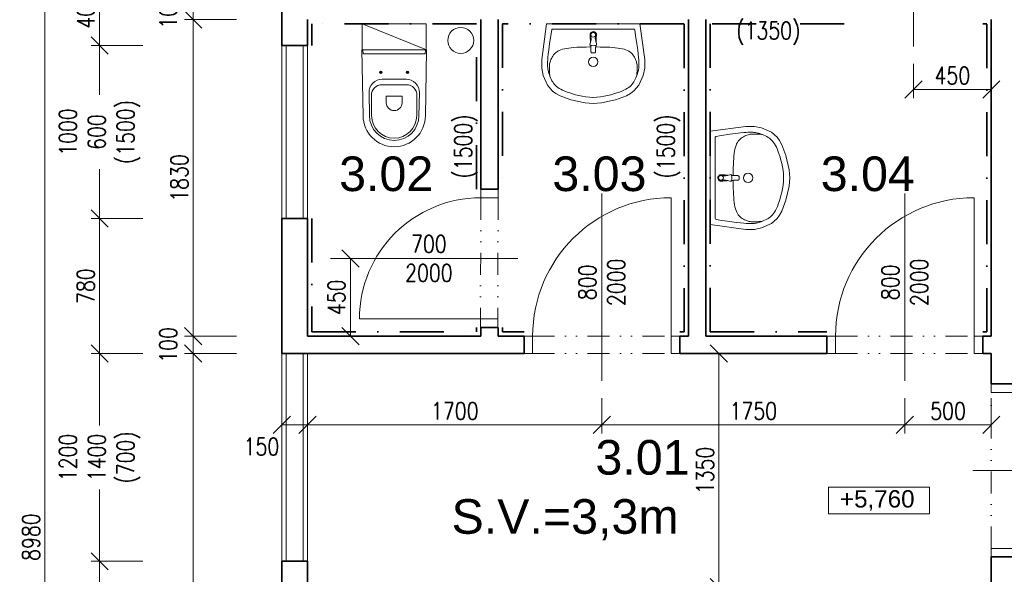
# Model space of a CAD drawing. Header units: millimetres. Extents: x -485339 to 350584, y -1189936 to 0.
# Tile 238 of 256: x -76119 to -70430, y -689174 to -685970. Entities that reach past the tile are written whole.
import ezdxf

# ---------------------------------------------------------------- set-up
doc = ezdxf.new("R2010")
doc.units = ezdxf.units.MM
doc.header["$LTSCALE"] = 10
doc.linetypes.add('DASHDOT', pattern=[25.4, 12.7, -6.35, 0, -6.35])
doc.linetypes.add('DĚLICÍ2', pattern=[15.875, 6.35, -3.175, 0, -3.175, 0, -3.175])
doc.layers.get('Defpoints').update_dxf_attribs({"color": 201})
for name, color, linetype, lineweight, true_color in [('BOUR_DVEŘE', 7, 'Continuous', 18, 0xdba400), ('BOUR_ker.obklad', 7, 'DASHDOT', 35, 0xdba400), ('BOUR_zařizováky', 7, 'Continuous', 18, 0xdba400), ('BOURÁNÍ_POPIS', 7, 'Continuous', 18, 0xdba400)]:
    doc.layers.add(name, color=color, linetype=linetype, lineweight=lineweight, true_color=true_color)
for name, color, linetype, lineweight in [('St__otvory_dveře', 40, 'Continuous', 18), ('St_kóty', 132, 'Continuous', 18), ('St_otvory_okna', 40, 'Continuous', 18), ('St_plocha_místnosti', 250, 'Continuous', 18), ('St_popis_otvory', 40, 'Continuous', 18), ('St_zařizovací předměty', 252, 'Continuous', 18), ('St_čáry_obrys', 5, 'Continuous', 35), ('St_čáry_plné', 250, 'Continuous', 18), ('ZTI_ST_kanalda', 234, 'Continuous', 18)]:
    doc.layers.add(name, color=color, linetype=linetype, lineweight=lineweight)
doc.styles.add('1_50', font='arial.ttf', dxfattribs={"height": 100})
doc.styles.add('Andy', font='arial.ttf')
doc.styles.get("Standard").update_dxf_attribs({"font": 'simplex.shx', "width": 0.8})
doc.dimstyles.new('stavebníM100', dxfattribs={"dimtxt": 165, "dimasz": 170, "dimexe": 150, "dimexo": 100, "dimgap": 30, "dimtad": 1, "dimdec": 0, "dimtxsty": 'Standard', "dimblk": 'OBLIQUE', "dimcen": -2.5, "dimdle": 150, "dimclrd": 256, "dimclre": 256, "dimclrt": 256, "dimadec": 4, "dimazin": 0, "dimtfac": 1, "dimtdec": 0, "dimtmove": 2, "dimatfit": 3, "dimldrblk": 'OBLIQUE', "dimfxl": 400, "dimfxlon": 1, "dimlwd": -1, "dimlwe": -1, "dimarcsym": 0})
doc.dimstyles.new('stavebníM50 vnitřní', dxfattribs={"dimtxt": 100, "dimasz": 100, "dimexe": 50, "dimexo": 100, "dimgap": 30, "dimtad": 1, "dimdec": 0, "dimtxsty": 'Standard', "dimblk": 'OBLIQUE', "dimcen": 2.5, "dimclrd": 256, "dimclre": 256, "dimclrt": 256, "dimadec": 0, "dimazin": 0, "dimtfac": 1, "dimtdec": 0, "dimtmove": 2, "dimatfit": 2, "dimldrblk": 'OBLIQUE', "dimfxl": 250, "dimfxlon": 1, "dimlwd": -1, "dimlwe": -1, "dimarcsym": 0})

# ---------------------------------------------------------------- blocks, each defined once
blk = doc.blocks.new('G$CC1796412')
at = {"layer": 'St__otvory_dveře', "color": 0, "ltscale": 2}
blk.add_lwpolyline([(850, 0.8), (850, 800.8)], dxfattribs=at)
at = {"layer": 'St__otvory_dveře', "ltscale": 2}
for points in [[(50, 0), (0, 0), (0, -100), (50, -100)], [(900, 0.8), (850, 0.8), (850, -99.2), (900, -99.2)]]:
    blk.add_lwpolyline(points, close=True, dxfattribs=at)
at = {"layer": 'St__otvory_dveře', "linetype": 'DĚLICÍ2', "ltscale": 2}
for points in [[(50, 0), (850, 0.8)], [(50, -100), (850, -99.2)]]:
    blk.add_lwpolyline(points, dxfattribs=at)
at = {"layer": 'St__otvory_dveře', "color": 0, "ltscale": 2}
blk.add_arc((850, 0.8), 800, 90, 180, dxfattribs=at)
blk = doc.blocks.new('G$CB4A84410')
at = {"layer": 'St__otvory_dveře', "ltscale": 2}
for points in [[(100, -50), (100, 0), (0, 0), (0, -50)], [(100.8, -800), (100.8, -750), (0.8, -750), (0.8, -800)]]:
    blk.add_lwpolyline(points, close=True, dxfattribs=at)
at = {"layer": 'St__otvory_dveře', "linetype": 'DĚLICÍ2', "ltscale": 2}
for points in [[(0, -50), (0.8, -750)], [(100, -50), (100.8, -750)]]:
    blk.add_lwpolyline(points, dxfattribs=at)
at = {"layer": 'St__otvory_dveře', "color": 0, "ltscale": 2}
blk.add_lwpolyline([(100.8, -750), (800.8, -750)], dxfattribs=at)
blk.add_arc((100.8, -750), 700, 0, 90, dxfattribs=at)
blk = doc.blocks.new('19252405')
at = {"color": 0}
for p, q in [((-297.4, 289), (-354.4, 263.7)), ((-256, 297.9), (-297.4, 289)), ((-205.9, 297.8), (-256, 297.9)), ((-0.1, 270), (-205.9, 297.8)), ((-387.8, 235.1), (-402, 215.6)), ((-354.4, 263.7), (-387.8, 235.1)), ((-342.8, 229.3), (-349.3, 224.2)), ((-335.7, 234), (-342.8, 229.3)), ((-328.1, 238.5), (-335.7, 234)), ((-319.9, 242.7), (-328.1, 238.5)), ((-311.4, 246.6), (-319.9, 242.7)), ((-303, 250), (-311.4, 246.6)), ((-294.7, 253.1), (-303, 250)), ((-296.5, 251), (-303, 250)), ((-289.1, 251.8), (-296.5, 251)), ((-287, 255.6), (-294.7, 253.1)), ((-281, 252.4), (-289.1, 251.8)), ((-279.9, 257.7), (-287, 255.6)), ((-272.6, 252.9), (-281, 252.4)), ((-273.6, 259.4), (-279.9, 257.7)), ((-267.9, 260.7), (-273.6, 259.4)), ((-264.3, 253.2), (-272.6, 252.9)), ((-262.5, 261.7), (-267.9, 260.7)), ((-256.6, 253.4), (-264.3, 253.2)), ((-257.4, 262.5), (-262.5, 261.7)), ((-252.3, 263.1), (-257.4, 262.5)), ((-249.5, 253.4), (-256.6, 253.4)), ((-247.3, 263.5), (-252.3, 263.1)), ((-243.2, 253.2), (-249.5, 253.4)), ((-242, 263.9), (-247.3, 263.5)), ((-237.2, 252.7), (-243.2, 253.2)), ((-236, 264), (-242, 263.9)), ((-231.5, 252), (-237.2, 252.7)), ((-228.7, 263.9), (-236, 264)), ((-225.7, 250.8), (-231.5, 252)), ((-219.5, 263.5), (-228.7, 263.9)), ((-219.7, 249.3), (-225.7, 250.8)), ((-213.4, 247.2), (-219.7, 249.3)), ((-208.3, 262.9), (-219.5, 263.5)), ((-206.7, 244.7), (-213.4, 247.2)), ((-194.3, 261.8), (-208.3, 262.9)), ((-199.8, 241.7), (-206.7, 244.7)), ((-192.9, 238.2), (-199.8, 241.7)), ((-175.7, 260), (-194.3, 261.8)), ((-186.2, 234.2), (-192.9, 238.2)), ((-179.7, 229.6), (-186.2, 234.2)), ((-173.6, 224.5), (-179.7, 229.6)), ((-149.9, 256.8), (-175.7, 260)), ((-114.5, 252), (-149.9, 256.8)), ((-67.2, 245), (-114.5, 252)), ((-34.3, 239.9), (-67.2, 245)), ((-30.1, 235), (-29.9, -235)), ((-0.1, 270), (0.1, -270)), ((-415, 191.7), (-438, 129.3)), ((-402, 215.6), (-415, 191.7)), ((-383.4, 176.7), (-388.8, 164.5)), ((-377.9, 187.5), (-383.4, 176.7)), ((-372.4, 197), (-377.9, 187.5)), ((-366.9, 205.2), (-372.4, 197)), ((-361.2, 212.3), (-366.9, 205.2)), ((-355.4, 218.6), (-361.2, 212.3)), ((-349.3, 224.2), (-355.4, 218.6)), ((-168, 218.8), (-173.6, 224.5)), ((-162.7, 212.4), (-168, 218.8)), ((-158, 205.2), (-162.7, 212.4)), ((-153.7, 197.1), (-158, 205.2)), ((-149.9, 188), (-153.7, 197.1)), ((-146.7, 177.9), (-149.9, 188)), ((-143.9, 166.8), (-146.7, 177.9)), ((-438, 129.3), (-456.2, 47.3)), ((-404.5, 119.4), (-409.5, 101.6)), ((-399.3, 135.8), (-404.5, 119.4)), ((-394.1, 150.9), (-399.3, 135.8)), ((-388.8, 164.5), (-394.1, 150.9)), ((-141.5, 154.5), (-143.9, 166.8)), ((-139.5, 141.3), (-141.5, 154.5)), ((-137.9, 127), (-139.5, 141.3)), ((-136.6, 111.6), (-137.9, 127)), ((-418.2, 63.2), (-421.5, 42.6)), ((-414.2, 82.9), (-418.2, 63.2)), ((-409.5, 101.6), (-414.2, 82.9)), ((-135.5, 95.2), (-136.6, 111.6)), ((-134.7, 77.8), (-135.5, 95.2)), ((-134.1, 59.5), (-134.7, 77.8)), ((-133.8, 40.3), (-134.1, 59.5)), ((-456.2, 47.3), (-460, -0.1)), ((-423.8, 21.2), (-425.1, -1.9)), ((-423.8, -21.5), (-425.1, 1.7)), ((-421.5, 42.6), (-423.8, 21.2)), ((-167.6, 4.8), (-167.7, 2.2)), ((-167.7, 2.2), (-167.7, 0)), ((-167.5, 6.7), (-167.6, 4.8)), ((-167.4, 8), (-167.5, 6.7)), ((-167.2, 9), (-167.4, 8)), ((-167, 9.6), (-167.2, 9)), ((-166.7, 10.2), (-167, 9.6)), ((-166.5, 10.7), (-166.7, 10.2)), ((-166.2, 11.1), (-166.5, 10.7)), ((-165.8, 11.4), (-166.2, 11.1)), ((-165.5, 11.7), (-165.8, 11.4)), ((-165.1, 11.9), (-165.5, 11.7)), ((-164.7, 12.1), (-165.1, 11.9)), ((-164.2, 12.3), (-164.7, 12.1)), ((-163.7, 12.5), (-164.2, 12.3)), ((-163.2, 12.6), (-163.7, 12.5)), ((-162.5, 12.7), (-163.2, 12.6)), ((-161.8, 12.9), (-162.5, 12.7)), ((-160.9, 13), (-161.8, 12.9)), ((-159.9, 13), (-160.9, 13)), ((-158.7, 13.1), (-159.9, 13)), ((-157.3, 13.2), (-158.7, 13.1)), ((-155.5, 13.3), (-157.3, 13.2)), ((-153.4, 13.3), (-155.5, 13.3)), ((-150.9, 13.4), (-153.4, 13.3)), ((-148.1, 13.5), (-150.9, 13.4)), ((-145, 13.6), (-148.1, 13.5)), ((-141.7, 13.6), (-145, 13.6)), ((-138.2, 13.8), (-141.7, 13.6)), ((-134.6, 13.9), (-138.2, 13.8)), ((-131.1, 14), (-134.6, 13.9)), ((-133.5, 20.5), (-133.8, 40.3)), ((-133.5, 13.9), (-133.5, 20.5)), ((-127.5, 14.2), (-131.1, 14)), ((-124.2, 14.4), (-127.5, 14.2)), ((-125.2, 8.9), (-125.9, 0)), ((-124.7, 12.6), (-125.2, 8.9)), ((-123.5, 16.6), (-124.7, 12.6)), ((-122.5, 18), (-123.5, 16.6)), ((-120.2, 19), (-122.5, 18)), ((-113.5, 18.2), (-120.2, 19)), ((-100.4, 14.6), (-113.5, 18.2)), ((-101.7, 15.8), (-104.1, 15.6)), ((-99.2, 15.9), (-101.7, 15.8)), ((-90.4, 12.4), (-100.4, 14.6)), ((-96.8, 16.1), (-99.2, 15.9)), ((-94.8, 16.2), (-96.8, 16.1)), ((-92.9, 16.4), (-94.8, 16.2)), ((-91.1, 16.5), (-92.9, 16.4)), ((-89.5, 16.6), (-91.1, 16.5)), ((-85, 11.7), (-90.4, 12.4)), ((-88, 16.7), (-89.5, 16.6)), ((-86.5, 16.8), (-88, 16.7)), ((-85, 16.9), (-86.5, 16.8)), ((-83.5, 17), (-85, 16.9)), ((-80.9, 12), (-85, 11.7)), ((-82, 17.1), (-83.5, 17)), ((-80.6, 17.2), (-82, 17.1)), ((-76.4, 13), (-80.9, 12)), ((-79.2, 17.3), (-80.6, 17.2)), ((-78, 17.4), (-79.2, 17.3)), ((-76.8, 17.5), (-78, 17.4)), ((-75.7, 17.5), (-76.8, 17.5)), ((-70.6, 14.3), (-76.4, 13)), ((-74.6, 17.6), (-75.7, 17.5)), ((-73.6, 17.7), (-74.6, 17.6)), ((-72.5, 17.8), (-73.6, 17.7)), ((-71.4, 17.8), (-72.5, 17.8)), ((-70.3, 17.9), (-71.4, 17.8)), ((-63.6, 15), (-70.6, 14.3)), ((-69, 17.9), (-70.3, 17.9)), ((-67.6, 18), (-69, 17.9)), ((-65.9, 18.1), (-67.6, 18)), ((-64, 18.1), (-65.9, 18.1)), ((-61.7, 18.2), (-64, 18.1)), ((-55.3, 16.9), (-55.3, 16.9)), ((-49.8, 12.9), (-49.8, 12.9)), ((-46.2, 7), (-46.2, 7)), ((-456.2, -47.5), (-460, -0.1)), ((-438, -129.6), (-456.2, -47.5)), ((-421.5, -42.8), (-423.8, -21.5)), ((-418.2, -63.4), (-421.5, -42.8)), ((-167.7, -2.3), (-167.7, 0)), ((-167.6, -4.9), (-167.7, -2.3)), ((-167.5, -6.8), (-167.6, -4.9)), ((-167.4, -8.1), (-167.5, -6.8)), ((-167.2, -9), (-167.4, -8.1)), ((-167, -9.7), (-167.2, -9)), ((-166.7, -10.3), (-167, -9.7)), ((-166.4, -10.8), (-166.7, -10.3)), ((-166.1, -11.2), (-166.4, -10.8)), ((-165.8, -11.5), (-166.1, -11.2)), ((-165.5, -11.8), (-165.8, -11.5)), ((-165.1, -12), (-165.5, -11.8)), ((-164.7, -12.2), (-165.1, -12)), ((-164.2, -12.4), (-164.7, -12.2)), ((-163.7, -12.6), (-164.2, -12.4)), ((-163.2, -12.7), (-163.7, -12.6)), ((-162.5, -12.8), (-163.2, -12.7)), ((-161.8, -12.9), (-162.5, -12.8)), ((-160.9, -13), (-161.8, -12.9)), ((-159.9, -13.1), (-160.9, -13)), ((-158.7, -13.2), (-159.9, -13.1)), ((-157.3, -13.3), (-158.7, -13.2)), ((-155.5, -13.3), (-157.3, -13.3)), ((-153.4, -13.4), (-155.5, -13.3)), ((-150.9, -13.5), (-153.4, -13.4)), ((-148.1, -13.5), (-150.9, -13.5)), ((-145, -13.6), (-148.1, -13.5)), ((-141.6, -13.7), (-145, -13.6)), ((-138.2, -13.8), (-141.6, -13.7)), ((-134.6, -13.9), (-138.2, -13.8)), ((-131, -14.1), (-134.6, -13.9)), ((-133.7, -40.4), (-134.1, -59.5)), ((-133.5, -20.5), (-133.7, -40.4)), ((-133.5, -14), (-133.5, -20.5)), ((-127.5, -14.3), (-131, -14.1)), ((-124.2, -14.4), (-127.5, -14.3)), ((-125.2, -8.9), (-125.9, 0)), ((-124.7, -12.6), (-125.2, -8.9)), ((-123.4, -16.6), (-124.7, -12.6)), ((-122.5, -18.1), (-123.4, -16.6)), ((-120.2, -19.1), (-122.5, -18.1)), ((-113.5, -18.2), (-120.2, -19.1)), ((-100.4, -14.7), (-113.5, -18.2)), ((-101.7, -15.8), (-104.1, -15.6)), ((-99.2, -16), (-101.7, -15.8)), ((-90.4, -12.4), (-100.4, -14.7)), ((-96.8, -16.1), (-99.2, -16)), ((-94.7, -16.3), (-96.8, -16.1)), ((-92.9, -16.4), (-94.7, -16.3)), ((-91.1, -16.5), (-92.9, -16.4)), ((-89.5, -16.6), (-91.1, -16.5)), ((-85, -11.7), (-90.4, -12.4)), ((-88, -16.7), (-89.5, -16.6)), ((-86.5, -16.8), (-88, -16.7)), ((-85, -16.9), (-86.5, -16.8)), ((-80.8, -12.1), (-85, -11.7)), ((-83.5, -17), (-85, -16.9)), ((-82, -17.1), (-83.5, -17)), ((-80.6, -17.2), (-82, -17.1)), ((-76.4, -13), (-80.8, -12.1)), ((-79.2, -17.3), (-80.6, -17.2)), ((-78, -17.4), (-79.2, -17.3)), ((-76.8, -17.5), (-78, -17.4)), ((-75.7, -17.6), (-76.8, -17.5)), ((-70.6, -14.3), (-76.4, -13)), ((-74.6, -17.7), (-75.7, -17.6)), ((-73.5, -17.7), (-74.6, -17.7)), ((-72.5, -17.8), (-73.5, -17.7)), ((-71.4, -17.9), (-72.5, -17.8)), ((-70.3, -17.9), (-71.4, -17.9)), ((-63.6, -15), (-70.6, -14.3)), ((-69, -18), (-70.3, -17.9)), ((-67.6, -18), (-69, -18)), ((-65.9, -18.1), (-67.6, -18)), ((-63.9, -18.2), (-65.9, -18.1)), ((-61.6, -18.2), (-63.9, -18.2)), ((-55.3, -16.9), (-55.3, -16.9)), ((-49.8, -12.9), (-49.8, -12.9)), ((-46.2, -7.1), (-46.2, -7.1)), ((-44.9, 0), (-44.9, 0)), ((-414.1, -83.1), (-418.2, -63.4)), ((-409.5, -101.8), (-414.1, -83.1)), ((-404.4, -119.5), (-409.5, -101.8)), ((-136.5, -111.6), (-137.8, -127)), ((-135.5, -95.2), (-136.5, -111.6)), ((-134.7, -77.8), (-135.5, -95.2)), ((-134.1, -59.5), (-134.7, -77.8)), ((-414.9, -191.9), (-438, -129.6)), ((-399.3, -136), (-404.4, -119.5)), ((-394, -151.1), (-399.3, -136)), ((-388.7, -164.7), (-394, -151.1)), ((-383.3, -176.9), (-388.7, -164.7)), ((-143.8, -166.8), (-146.6, -178)), ((-141.4, -154.6), (-143.8, -166.8)), ((-139.4, -141.4), (-141.4, -154.6)), ((-137.8, -127), (-139.4, -141.4)), ((-401.9, -215.8), (-414.9, -191.9)), ((-387.7, -235.3), (-401.9, -215.8)), ((-377.8, -187.7), (-383.3, -176.9)), ((-372.3, -197.1), (-377.8, -187.7)), ((-366.8, -205.3), (-372.3, -197.1)), ((-361.1, -212.5), (-366.8, -205.3)), ((-355.3, -218.8), (-361.1, -212.5)), ((-349.1, -224.4), (-355.3, -218.8)), ((-342.6, -229.5), (-349.1, -224.4)), ((-173.5, -224.6), (-179.6, -229.7)), ((-167.9, -218.9), (-173.5, -224.6)), ((-162.6, -212.5), (-167.9, -218.9)), ((-157.9, -205.2), (-162.6, -212.5)), ((-153.6, -197.1), (-157.9, -205.2)), ((-149.9, -188.1), (-153.6, -197.1)), ((-146.6, -178), (-149.9, -188.1)), ((-354.3, -263.9), (-387.7, -235.3)), ((-297.3, -289.2), (-354.3, -263.9)), ((-335.6, -234.2), (-342.6, -229.5)), ((-328, -238.7), (-335.6, -234.2)), ((-319.8, -242.9), (-328, -238.7)), ((-311.3, -246.7), (-319.8, -242.9)), ((-302.9, -250.2), (-311.3, -246.7)), ((-296.4, -251.1), (-302.9, -250.2)), ((-294.6, -253.2), (-302.9, -250.2)), ((-289, -251.9), (-296.4, -251.1)), ((-286.8, -255.8), (-294.6, -253.2)), ((-280.8, -252.6), (-289, -251.9)), ((-279.8, -257.9), (-286.8, -255.8)), ((-272.5, -253), (-280.8, -252.6)), ((-273.5, -259.5), (-279.8, -257.9)), ((-267.7, -260.8), (-273.5, -259.5)), ((-264.2, -253.4), (-272.5, -253)), ((-262.4, -261.8), (-267.7, -260.8)), ((-256.4, -253.5), (-264.2, -253.4)), ((-257.3, -262.6), (-262.4, -261.8)), ((-252.2, -263.2), (-257.3, -262.6)), ((-249.4, -253.5), (-256.4, -253.5)), ((-247.1, -263.7), (-252.2, -263.2)), ((-243, -253.3), (-249.4, -253.5)), ((-241.9, -264), (-247.1, -263.7)), ((-237.1, -252.9), (-243, -253.3)), ((-235.9, -264.1), (-241.9, -264)), ((-231.4, -252.1), (-237.1, -252.9)), ((-228.5, -264), (-235.9, -264.1)), ((-225.6, -250.9), (-231.4, -252.1)), ((-219.4, -263.7), (-228.5, -264)), ((-219.6, -249.4), (-225.6, -250.9)), ((-213.2, -247.3), (-219.6, -249.4)), ((-208.1, -263), (-219.4, -263.7)), ((-206.6, -244.8), (-213.2, -247.3)), ((-194.2, -261.9), (-208.1, -263)), ((-199.7, -241.8), (-206.6, -244.8)), ((0.1, -270), (-205.7, -297.9)), ((-192.8, -238.3), (-199.7, -241.8)), ((-175.6, -260), (-194.2, -261.9)), ((-186.1, -234.3), (-192.8, -238.3)), ((-179.6, -229.7), (-186.1, -234.3)), ((-149.8, -256.9), (-175.6, -260)), ((-114.4, -252.1), (-149.8, -256.9)), ((-67, -245.1), (-114.4, -252.1)), ((-34.2, -239.9), (-67, -245.1)), ((-255.9, -298), (-297.3, -289.2)), ((-205.7, -297.9), (-255.9, -298))]:
    blk.add_line(p, q, dxfattribs=at)
for centre, major_axis, start_param, end_param in [((-35.1, 235), (3.54, 3.54), 5.498034, 6.914051), ((-220, -0.1), (19.1, 19.1), 0.785398, 7.068583), ((-62.9, 0), (-9.75, 9.75), -0.785398, 5.497787), ((-62.9, 0), (10.6, 10.6), 3.881371, 7.115283), ((-61.7, 2.9), (-10.9, 10.9), -1.209553, -0.785152), ((-62.3, 1.5), (11.9, 11.9), 6.239989, 6.644428), ((-63.3, 0.6), (-12.9, 12.9), 4.290124, 4.669192), ((-64.8, 0), (-14, 14), 3.927237, 4.290124), ((-61.7, -2.9), (-10.9, 10.9), 2.356441, 2.780842), ((-62.3, -1.5), (11.9, 11.9), 4.351639, 4.756078), ((-63.3, -0.6), (-12.9, 12.9), 3.185282, 3.564351), ((-64.8, 0), (-14, 14), 3.564351, 3.927237), ((-34.9, -235), (-3.54, 3.54), 2.51122, 3.927237)]:
    blk.add_ellipse(centre, major_axis=major_axis, ratio=1, start_param=start_param, end_param=end_param, dxfattribs=at)
blk = doc.blocks.new('A$C013A1A01')
at = {"layer": 'St_zařizovací předměty', "color": 0}
for p, q in [((0, 560), (6.8, 176.7)), ((373.6, 560), (0, 560)), ((6.5, 560.1), (6.9, 537)), ((366.7, 537), (6.9, 537)), ((367.1, 560.1), (366.7, 537)), ((373.6, 560), (366.8, 176.7)), ((101.8, 430), (116.8, 430)), ((109.3, 437.5), (109.3, 422.5)), ((271.8, 430), (256.8, 430)), ((264.3, 437.5), (264.3, 422.5)), ((186.8, 358.5), (115.3, 358.5)), ((186.8, 390), (117.3, 390)), ((186.8, 390), (256.3, 390)), ((186.8, 358.5), (258.3, 358.5)), ((41.4, 312.6), (43.8, 177.4)), ((55.3, 298), (56.4, 177.6)), ((141.4, 291.1), (141.4, 254.2)), ((186.8, 292.1), (142.4, 292.1)), ((186.8, 292.1), (231.2, 292.1)), ((232.2, 291.1), (232.2, 254.2)), ((318.3, 298), (317.2, 177.6)), ((332.3, 312.6), (329.8, 177.4))]:
    blk.add_line(p, q, dxfattribs=at)
blk.add_lwpolyline([(1.8, 560), (371.8, 560), (371.8, 710), (1.8, 710)], close=True, dxfattribs=at)
blk.add_lwpolyline([(1.8, 710), (373.6, 560)], dxfattribs=at)
for centre in [(109.3, 430), (264.3, 430)]:
    blk.add_circle(centre, 7.5, dxfattribs=at)
for centre, radius, start, end in [((117.3, 314), 76, 90, 181.0487), ((115.3, 298.5), 60, 90, 180.5216), ((256.3, 314), 76, 358.9513, 90), ((258.3, 298.5), 60, 359.4784, 90), ((142.4, 291.1), 1, 90, 180), ((231.2, 291.1), 1, 0, 90), ((186.8, 254.2), 45.4, 180, 270), ((186.8, 254.2), 45.4, 270, 0), ((186.8, 180), 180, 180, 270), ((186.8, 180), 143, 180, 270), ((186.8, 180), 130.4, 180, 270), ((186.8, 180), 143, 270, 0), ((186.8, 180), 130.4, 270, 0), ((186.8, 180), 180, 270, 0)]:
    blk.add_arc(centre, radius, start, end, dxfattribs=at)
blk = doc.blocks.new('G$CD8DE4D11')
at = {"layer": 'St__otvory_dveře', "ltscale": 2}
for points in [[(-150, -50), (-150, 0), (0, 0), (0, -50)], [(-150.8, -1000), (-150.8, -950), (-0.8, -950), (-0.8, -1000)]]:
    blk.add_lwpolyline(points, close=True, dxfattribs=at)
at = {"layer": 'St__otvory_dveře', "linetype": 'DĚLICÍ2', "ltscale": 2}
for points in [[(-150, -50), (-150.8, -950)], [(0, -50), (-0.8, -950)]]:
    blk.add_lwpolyline(points, dxfattribs=at)
at = {"layer": 'St__otvory_dveře', "color": 0, "ltscale": 2}
blk.add_lwpolyline([(-150.8, -950), (-1050.8, -950)], dxfattribs=at)
blk.add_arc((-150.8, -950), 900, 90, 180, dxfattribs=at)
blk = doc.blocks.new('_OBLIQUE')
at = {"color": 0, "linetype": 'ByBlock'}
blk.add_line((-0.5, -0.5), (0.5, 0.5), dxfattribs=at)
blk = doc.blocks.new('*D5134')
at = {"layer": 'Defpoints', "color": 0}
for p in [(-74604.9, -685718.8), (-75656.6, -686118.8), (-74604.9, -686118.8)]:
    blk.add_point(p, dxfattribs=at)
at = {"layer": 'St_kóty'}
for p, q in [((-75406.6, -685718.8), (-75706.6, -685718.8)), ((-75656.6, -685718.8), (-75656.6, -686118.8)), ((-75406.6, -686118.8), (-75706.6, -686118.8))]:
    blk.add_line(p, q, dxfattribs=at)
at = {"layer": 'St_kóty', "linetype": 'ByBlock', "xscale": 100, "yscale": 100, "zscale": 100}
for p, rotation in [((-75656.6, -685718.8), 90), ((-75656.6, -686118.8), 270)]:
    blk.add_blockref('_OBLIQUE', p, dxfattribs=dict(at, rotation=rotation))
at = {"layer": 'St_kóty', "insert": (-75736.6, -685918.8), "char_height": 100, "attachment_point": 5, "rotation": 90}
blk.add_mtext('400', dxfattribs=at)
blk = doc.blocks.new('*D5136')
at = {"layer": 'Defpoints', "color": 0}
for p in [(-74604.9, -686118.8), (-75656.6, -687118.8), (-74604.9, -687118.8)]:
    blk.add_point(p, dxfattribs=at)
at = {"layer": 'St_kóty'}
for p, q in [((-75406.6, -686118.8), (-75706.6, -686118.8)), ((-75656.6, -686118.8), (-75656.6, -686404)), ((-75656.6, -687118.8), (-75656.6, -686833.6)), ((-75406.6, -687118.8), (-75706.6, -687118.8))]:
    blk.add_line(p, q, dxfattribs=at)
at = {"layer": 'St_kóty', "linetype": 'ByBlock', "xscale": 100, "yscale": 100, "zscale": 100}
for p, rotation in [((-75656.6, -686118.8), 90), ((-75656.6, -687118.8), 270)]:
    blk.add_blockref('_OBLIQUE', p, dxfattribs=dict(at, rotation=rotation))
at = {"layer": 'St_kóty', "insert": (-75656.6, -686618.8), "char_height": 100, "attachment_point": 5, "rotation": 90}
blk.add_mtext('1000\\P600\\P(1500)', dxfattribs=at)
blk = doc.blocks.new('*D5137')
at = {"layer": 'Defpoints', "color": 0}
for p in [(-74604.9, -687118.8), (-75656.6, -687898.8), (-74579.9, -687898.8)]:
    blk.add_point(p, dxfattribs=at)
at = {"layer": 'St_kóty'}
for p, q in [((-75406.6, -687118.8), (-75706.6, -687118.8)), ((-75656.6, -687118.8), (-75656.6, -687898.8)), ((-75406.6, -687898.8), (-75706.6, -687898.8))]:
    blk.add_line(p, q, dxfattribs=at)
at = {"layer": 'St_kóty', "linetype": 'ByBlock', "xscale": 100, "yscale": 100, "zscale": 100}
for p, rotation in [((-75656.6, -687118.8), 90), ((-75656.6, -687898.8), 270)]:
    blk.add_blockref('_OBLIQUE', p, dxfattribs=dict(at, rotation=rotation))
at = {"layer": 'St_kóty', "insert": (-75736.6, -687508.8), "char_height": 100, "attachment_point": 5, "rotation": 90}
blk.add_mtext('780', dxfattribs=at)
blk = doc.blocks.new('*D5138')
at = {"layer": 'Defpoints', "color": 0}
for p in [(-74579.9, -687898.8), (-75656.6, -689098.8), (-74604.9, -689098.8)]:
    blk.add_point(p, dxfattribs=at)
at = {"layer": 'St_kóty'}
for p, q in [((-75406.6, -687898.8), (-75706.6, -687898.8)), ((-75656.6, -687898.8), (-75656.6, -688314.5)), ((-75656.6, -689098.8), (-75656.6, -688683.1)), ((-75406.6, -689098.8), (-75706.6, -689098.8))]:
    blk.add_line(p, q, dxfattribs=at)
at = {"layer": 'St_kóty', "linetype": 'ByBlock', "xscale": 100, "yscale": 100, "zscale": 100}
for p, rotation in [((-75656.6, -687898.8), 90), ((-75656.6, -689098.8), 270)]:
    blk.add_blockref('_OBLIQUE', p, dxfattribs=dict(at, rotation=rotation))
at = {"layer": 'St_kóty', "insert": (-75656.6, -688498.8), "char_height": 100, "attachment_point": 5, "rotation": 90}
blk.add_mtext('1200\\P1400\\P(700)', dxfattribs=at)
blk = doc.blocks.new('*D5139')
at = {"layer": 'Defpoints', "color": 0}
for p in [(-74604.9, -689098.8), (-75656.6, -692449.2), (-74604.9, -692449.2)]:
    blk.add_point(p, dxfattribs=at)
at = {"layer": 'St_kóty'}
for p, q in [((-75406.6, -689098.8), (-75706.6, -689098.8)), ((-75656.6, -689098.8), (-75656.6, -692449.2)), ((-75406.6, -692449.2), (-75706.6, -692449.2))]:
    blk.add_line(p, q, dxfattribs=at)
at = {"layer": 'St_kóty', "linetype": 'ByBlock', "xscale": 100, "yscale": 100, "zscale": 100}
for p, rotation in [((-75656.6, -689098.8), 90), ((-75656.6, -692449.2), 270)]:
    blk.add_blockref('_OBLIQUE', p, dxfattribs=dict(at, rotation=rotation))
at = {"layer": 'St_kóty', "insert": (-75736.6, -690774), "char_height": 100, "attachment_point": 5, "rotation": 90}
blk.add_mtext('3350', dxfattribs=at)
blk = doc.blocks.new('*D5149')
at = {"layer": 'Defpoints', "color": 0}
for p in [(-70504.9, -685968.8), (-70954.9, -686125.3), (-70504.9, -686372.1)]:
    blk.add_point(p, dxfattribs=at)
at = {"layer": 'St_kóty'}
for p, q in [((-70504.9, -686122.1), (-70504.9, -686422.1)), ((-70954.9, -686225.3), (-70954.9, -686422.1)), ((-70954.9, -686372.1), (-70504.9, -686372.1))]:
    blk.add_line(p, q, dxfattribs=at)
at = {"layer": 'St_kóty', "linetype": 'ByBlock', "xscale": 100, "yscale": 100, "zscale": 100, "rotation": 180}
blk.add_blockref('_OBLIQUE', (-70954.9, -686372.1), dxfattribs=at)
at = {"layer": 'St_kóty', "linetype": 'ByBlock', "xscale": 100, "yscale": 100, "zscale": 100}
blk.add_blockref('_OBLIQUE', (-70504.9, -686372.1), dxfattribs=at)
at = {"layer": 'St_kóty', "insert": (-70729.9, -686292.1), "char_height": 100, "attachment_point": 5}
blk.add_mtext('450', dxfattribs=at)
blk = doc.blocks.new('*D5150')
at = {"layer": 'Defpoints', "color": 0}
for p in [(-74322.8, -687348.8), (-74322.8, -687798.8), (-74208.2, -687798.8)]:
    blk.add_point(p, dxfattribs=at)
at = {"layer": 'St_kóty'}
for p, q in [((-74222.8, -687348.8), (-74158.2, -687348.8)), ((-74208.2, -687348.8), (-74208.2, -687798.8)), ((-74222.8, -687798.8), (-74158.2, -687798.8))]:
    blk.add_line(p, q, dxfattribs=at)
at = {"layer": 'St_kóty', "linetype": 'ByBlock', "xscale": 100, "yscale": 100, "zscale": 100}
for p, rotation in [((-74208.2, -687348.8), 90), ((-74208.2, -687798.8), 270)]:
    blk.add_blockref('_OBLIQUE', p, dxfattribs=dict(at, rotation=rotation))
at = {"layer": 'St_kóty', "insert": (-74288.2, -687573.8), "char_height": 100, "attachment_point": 5, "rotation": 90}
blk.add_mtext('450', dxfattribs=at)
blk = doc.blocks.new('*D5151')
at = {"layer": 'Defpoints', "color": 0}
for p in [(-74604.9, -687898.8), (-74454.9, -687898.8), (-74454.9, -688310.3)]:
    blk.add_point(p, dxfattribs=at)
at = {"layer": 'St_kóty'}
for p, q in [((-74604.9, -688060.3), (-74604.9, -688360.3)), ((-74454.9, -688060.3), (-74454.9, -688360.3)), ((-74604.9, -688310.3), (-74454.9, -688310.3))]:
    blk.add_line(p, q, dxfattribs=at)
at = {"layer": 'St_kóty', "linetype": 'ByBlock', "xscale": 100, "yscale": 100, "zscale": 100, "rotation": 180}
blk.add_blockref('_OBLIQUE', (-74604.9, -688310.3), dxfattribs=at)
at = {"layer": 'St_kóty', "linetype": 'ByBlock', "xscale": 100, "yscale": 100, "zscale": 100}
blk.add_blockref('_OBLIQUE', (-74454.9, -688310.3), dxfattribs=at)
at = {"layer": 'St_kóty', "insert": (-74721.7, -688435.7), "char_height": 100, "attachment_point": 5}
blk.add_mtext('150', dxfattribs=at)
blk = doc.blocks.new('*D5152')
at = {"layer": 'Defpoints', "color": 0}
for p in [(-74454.9, -687898.8), (-72754.9, -688055.3), (-72754.9, -688310.3)]:
    blk.add_point(p, dxfattribs=at)
at = {"layer": 'St_kóty'}
for p, q in [((-74454.9, -688060.3), (-74454.9, -688360.3)), ((-72754.9, -688155.3), (-72754.9, -688360.3)), ((-74454.9, -688310.3), (-72754.9, -688310.3))]:
    blk.add_line(p, q, dxfattribs=at)
at = {"layer": 'St_kóty', "linetype": 'ByBlock', "xscale": 100, "yscale": 100, "zscale": 100, "rotation": 180}
blk.add_blockref('_OBLIQUE', (-74454.9, -688310.3), dxfattribs=at)
at = {"layer": 'St_kóty', "linetype": 'ByBlock', "xscale": 100, "yscale": 100, "zscale": 100}
blk.add_blockref('_OBLIQUE', (-72754.9, -688310.3), dxfattribs=at)
at = {"layer": 'St_kóty', "insert": (-73604.9, -688230.3), "char_height": 100, "attachment_point": 5}
blk.add_mtext('1700', dxfattribs=at)
blk = doc.blocks.new('*D5153')
at = {"layer": 'Defpoints', "color": 0}
for p in [(-72754.9, -688055.3), (-71004.9, -688055.3), (-71004.9, -688310.3)]:
    blk.add_point(p, dxfattribs=at)
at = {"layer": 'St_kóty'}
for p, q in [((-72754.9, -688155.3), (-72754.9, -688360.3)), ((-71004.9, -688155.3), (-71004.9, -688360.3)), ((-72754.9, -688310.3), (-71004.9, -688310.3))]:
    blk.add_line(p, q, dxfattribs=at)
at = {"layer": 'St_kóty', "linetype": 'ByBlock', "xscale": 100, "yscale": 100, "zscale": 100, "rotation": 180}
blk.add_blockref('_OBLIQUE', (-72754.9, -688310.3), dxfattribs=at)
at = {"layer": 'St_kóty', "linetype": 'ByBlock', "xscale": 100, "yscale": 100, "zscale": 100}
blk.add_blockref('_OBLIQUE', (-71004.9, -688310.3), dxfattribs=at)
at = {"layer": 'St_kóty', "insert": (-71879.9, -688230.3), "char_height": 100, "attachment_point": 5}
blk.add_mtext('1750', dxfattribs=at)
blk = doc.blocks.new('*D5154')
at = {"layer": 'Defpoints', "color": 0}
for p in [(-71004.9, -688055.3), (-70504.9, -688055.3), (-70504.9, -688310.3)]:
    blk.add_point(p, dxfattribs=at)
at = {"layer": 'St_kóty'}
for p, q in [((-71004.9, -688155.3), (-71004.9, -688360.3)), ((-70504.9, -688155.3), (-70504.9, -688360.3)), ((-71004.9, -688310.3), (-70504.9, -688310.3))]:
    blk.add_line(p, q, dxfattribs=at)
at = {"layer": 'St_kóty', "linetype": 'ByBlock', "xscale": 100, "yscale": 100, "zscale": 100, "rotation": 180}
blk.add_blockref('_OBLIQUE', (-71004.9, -688310.3), dxfattribs=at)
at = {"layer": 'St_kóty', "linetype": 'ByBlock', "xscale": 100, "yscale": 100, "zscale": 100}
blk.add_blockref('_OBLIQUE', (-70504.9, -688310.3), dxfattribs=at)
at = {"layer": 'St_kóty', "insert": (-70754.9, -688230.3), "char_height": 100, "attachment_point": 5}
blk.add_mtext('500', dxfattribs=at)
blk = doc.blocks.new('*D5157')
at = {"layer": 'Defpoints', "color": 0}
for p in [(-74454.9, -685868.8), (-75115.5, -685968.8), (-74454.9, -685968.8)]:
    blk.add_point(p, dxfattribs=at)
at = {"layer": 'St_kóty'}
for p, q in [((-74865.5, -685868.8), (-75165.5, -685868.8)), ((-75115.5, -685868.8), (-75115.5, -685968.8)), ((-74865.5, -685968.8), (-75165.5, -685968.8))]:
    blk.add_line(p, q, dxfattribs=at)
at = {"layer": 'St_kóty', "linetype": 'ByBlock', "xscale": 100, "yscale": 100, "zscale": 100}
for p, rotation in [((-75115.5, -685868.8), 90), ((-75115.5, -685968.8), 270)]:
    blk.add_blockref('_OBLIQUE', p, dxfattribs=dict(at, rotation=rotation))
at = {"layer": 'St_kóty', "insert": (-75260.5, -685918.8), "char_height": 100, "attachment_point": 5, "rotation": 90}
blk.add_mtext('100', dxfattribs=at)
blk = doc.blocks.new('*D5158')
at = {"layer": 'Defpoints', "color": 0}
for p in [(-74454.9, -685968.8), (-75115.5, -687798.8), (-74454.9, -687798.8)]:
    blk.add_point(p, dxfattribs=at)
at = {"layer": 'St_kóty'}
for p, q in [((-74865.5, -685968.8), (-75165.5, -685968.8)), ((-75115.5, -685968.8), (-75115.5, -687798.8)), ((-74865.5, -687798.8), (-75165.5, -687798.8))]:
    blk.add_line(p, q, dxfattribs=at)
at = {"layer": 'St_kóty', "linetype": 'ByBlock', "xscale": 100, "yscale": 100, "zscale": 100}
for p, rotation in [((-75115.5, -685968.8), 90), ((-75115.5, -687798.8), 270)]:
    blk.add_blockref('_OBLIQUE', p, dxfattribs=dict(at, rotation=rotation))
at = {"layer": 'St_kóty', "insert": (-75195.5, -686883.8), "char_height": 100, "attachment_point": 5, "rotation": 90}
blk.add_mtext('1830', dxfattribs=at)
blk = doc.blocks.new('*D5159')
at = {"layer": 'Defpoints', "color": 0}
for p in [(-74454.9, -687798.8), (-75115.5, -687898.8), (-74604.9, -687898.8)]:
    blk.add_point(p, dxfattribs=at)
at = {"layer": 'St_kóty'}
for p, q in [((-74865.5, -687798.8), (-75165.5, -687798.8)), ((-75115.5, -687798.8), (-75115.5, -687898.8)), ((-74865.5, -687898.8), (-75165.5, -687898.8))]:
    blk.add_line(p, q, dxfattribs=at)
at = {"layer": 'St_kóty', "linetype": 'ByBlock', "xscale": 100, "yscale": 100, "zscale": 100}
for p, rotation in [((-75115.5, -687798.8), 90), ((-75115.5, -687898.8), 270)]:
    blk.add_blockref('_OBLIQUE', p, dxfattribs=dict(at, rotation=rotation))
at = {"layer": 'St_kóty', "insert": (-75260.5, -687848.8), "char_height": 100, "attachment_point": 5, "rotation": 90}
blk.add_mtext('100', dxfattribs=at)
blk = doc.blocks.new('*D5160')
at = {"layer": 'Defpoints', "color": 0}
for p in [(-74604.9, -687898.8), (-75115.5, -693298.8), (-74454.9, -693298.8)]:
    blk.add_point(p, dxfattribs=at)
at = {"layer": 'St_kóty'}
for p, q in [((-74865.5, -687898.8), (-75165.5, -687898.8)), ((-75115.5, -687898.8), (-75115.5, -693298.8)), ((-74865.5, -693298.8), (-75165.5, -693298.8))]:
    blk.add_line(p, q, dxfattribs=at)
at = {"layer": 'St_kóty', "linetype": 'ByBlock', "xscale": 100, "yscale": 100, "zscale": 100}
for p, rotation in [((-75115.5, -687898.8), 90), ((-75115.5, -693298.8), 270)]:
    blk.add_blockref('_OBLIQUE', p, dxfattribs=dict(at, rotation=rotation))
at = {"layer": 'St_kóty', "insert": (-75195.5, -690598.8), "char_height": 100, "attachment_point": 5, "rotation": 90}
blk.add_mtext('5400', dxfattribs=at)
blk = doc.blocks.new('*D5162')
at = {"layer": 'Defpoints', "color": 0}
for p in [(-74604.9, -684468.8), (-75973, -693448.8), (-74604.9, -693448.8)]:
    blk.add_point(p, dxfattribs=at)
at = {"layer": 'St_kóty'}
for p, q in [((-75723, -684468.8), (-76023, -684468.8)), ((-75973, -684468.8), (-75973, -693448.8)), ((-75723, -693448.8), (-76023, -693448.8))]:
    blk.add_line(p, q, dxfattribs=at)
at = {"layer": 'St_kóty', "linetype": 'ByBlock', "xscale": 100, "yscale": 100, "zscale": 100}
for p, rotation in [((-75973, -684468.8), 90), ((-75973, -693448.8), 270)]:
    blk.add_blockref('_OBLIQUE', p, dxfattribs=dict(at, rotation=rotation))
at = {"layer": 'St_kóty', "insert": (-76053, -688958.8), "char_height": 100, "attachment_point": 5, "rotation": 90}
blk.add_mtext('8980', dxfattribs=at)
blk = doc.blocks.new('*D5168')
at = {"layer": 'Defpoints', "color": 0}
for p in [(-72078.4, -687898.8), (-71879.9, -687898.8), (-71854.9, -689248.8)]:
    blk.add_point(p, dxfattribs=at)
at = {"layer": 'St_kóty'}
for p, q in [((-71979.9, -687898.8), (-72128.4, -687898.8)), ((-72078.4, -689248.8), (-72078.4, -687898.8)), ((-71954.9, -689248.8), (-72128.4, -689248.8))]:
    blk.add_line(p, q, dxfattribs=at)
at = {"layer": 'St_kóty', "linetype": 'ByBlock', "xscale": 100, "yscale": 100, "zscale": 100}
for p, rotation in [((-72078.4, -687898.8), 90), ((-72078.4, -689248.8), 270)]:
    blk.add_blockref('_OBLIQUE', p, dxfattribs=dict(at, rotation=rotation))
at = {"layer": 'St_kóty', "insert": (-72158.4, -688573.8), "char_height": 100, "attachment_point": 5, "rotation": 90}
blk.add_mtext('1350', dxfattribs=at)
blk = doc.blocks.new('*D7830')
at = {"layer": 'Defpoints', "color": 0}
for p in [(-70504.9, 0), (-71854.9, -1049224.1), (-70504.9, -1049224.1)]:
    blk.add_point(p, dxfattribs=at)
at = {"layer": 'St_kóty'}
for p, q in [((-70504.9, -1048824.1), (-70504.9, -1049374.1)), ((-71854.9, -1049124.1), (-71854.9, -1049074.1)), ((-72004.9, -1049224.1), (-70354.9, -1049224.1))]:
    blk.add_line(p, q, dxfattribs=at)
at = {"layer": 'St_kóty', "linetype": 'ByBlock', "xscale": 170, "yscale": 170, "zscale": 170, "rotation": 180}
blk.add_blockref('_OBLIQUE', (-71854.9, -1049224.1), dxfattribs=at)
at = {"layer": 'St_kóty', "linetype": 'ByBlock', "xscale": 170, "yscale": 170, "zscale": 170}
blk.add_blockref('_OBLIQUE', (-70504.9, -1049224.1), dxfattribs=at)
at = {"layer": 'St_kóty', "insert": (-71179.9, -1049111.6), "char_height": 165, "attachment_point": 5}
blk.add_mtext('1350', dxfattribs=at)

msp = doc.modelspace()

# ---------------------------------------------------------------- linework, layer by layer
at = {"layer": 'BOUR_ker.obklad', "ltscale": 2}
for points in [[(-73479.9, -686948.8), (-73479.9, -685993.8), (-74429.9, -685993.8), (-74429.9, -686118.8)], [(-72304.9, -687773.8), (-72279.9, -687773.8), (-72279.9, -685993.8), (-73329.9, -685993.8), (-73329.9, -686948.8)], [(-71354.9, -685993.8), (-72129.9, -685993.8), (-72129.9, -687773.8), (-71454.9, -687773.8)], [(-70554.9, -687773.8), (-70529.9, -687773.8), (-70529.9, -685993.8), (-70554.9, -685993.8)], [(-74429.9, -687118.8), (-74429.9, -687773.8), (-73479.9, -687773.8), (-73479.9, -687748.8)], [(-73329.9, -687748.8), (-73329.9, -687773.8), (-73204.9, -687773.8)]]:
    msp.add_lwpolyline(points, dxfattribs=at)
at = {"layer": 'St_kóty'}
msp.add_lwpolyline([(-71444.7, -688669.5), (-70861.4, -688669.5), (-70861.4, -688824.8), (-71444.7, -688824.8)], close=True, dxfattribs=at)
at = {"layer": 'St_otvory_okna', "ltscale": 2}
for points in [[(-74579.9, -687118.8), (-74579.9, -686118.8)], [(-74479.9, -687118.8), (-74479.9, -686118.8)], [(-74579.9, -689098.8), (-74579.9, -687898.8)], [(-74479.9, -689098.8), (-74479.9, -687898.8)]]:
    msp.add_lwpolyline(points, dxfattribs=at)
at = {"layer": 'St_popis_otvory'}
for points in [[(-70954.9, -686125.3), (-70954.9, -685044)], [(-72754.9, -688055.3), (-72754.9, -686974)], [(-71004.9, -688055.3), (-71004.9, -686974)], [(-74322.8, -687348.8), (-73241.5, -687348.8)], [(-70612.2, -688573.8), (-69530.9, -688573.8)]]:
    msp.add_lwpolyline(points, dxfattribs=at)
at = {"layer": 'St_čáry_obrys', "ltscale": 2}
for points in [[(-74604.9, -685718.8), (-74604.9, -686118.8)], [(-74454.9, -685968.8), (-74454.9, -686118.8)], [(-73454.9, -685968.8), (-73454.9, -686948.8)], [(-73354.9, -685968.8), (-73354.9, -686948.8)], [(-72254.9, -685968.8), (-72254.9, -687798.8)], [(-72154.9, -685968.8), (-72154.9, -687798.8)], [(-70504.9, -685968.8), (-70504.9, -687798.8)], [(-74454.9, -686118.8), (-74604.9, -686118.8)], [(-73454.9, -686948.8), (-73354.9, -686948.8)], [(-74604.9, -687118.8), (-74604.9, -687898.8)], [(-74454.9, -687118.8), (-74604.9, -687118.8)], [(-74454.9, -687118.8), (-74454.9, -687798.8)], [(-73454.9, -687748.8), (-73454.9, -687798.8)], [(-73454.9, -687748.8), (-73354.9, -687748.8)], [(-73354.9, -687748.8), (-73354.9, -687798.8)], [(-73454.9, -687798.8), (-74454.9, -687798.8)], [(-73204.9, -687798.8), (-73354.9, -687798.8)], [(-73204.9, -687798.8), (-73204.9, -687898.8)], [(-72304.9, -687798.8), (-72304.9, -687898.8)], [(-72254.9, -687798.8), (-72304.9, -687798.8)], [(-71454.9, -687798.8), (-72154.9, -687798.8)], [(-71454.9, -687798.8), (-71454.9, -687898.8)], [(-70554.9, -687798.8), (-70554.9, -687898.8)], [(-70504.9, -687798.8), (-70554.9, -687798.8)], [(-73204.9, -687898.8), (-74604.9, -687898.8)], [(-71454.9, -687898.8), (-72304.9, -687898.8)], [(-70504.9, -687898.8), (-70554.9, -687898.8)], [(-70504.9, -687898.8), (-70504.9, -688073.8)], [(-70504.9, -688073.8), (-70354.9, -688073.8)], [(-70504.9, -689073.8), (-70354.9, -689073.8)], [(-70504.9, -689073.8), (-70504.9, -692048.8)], [(-74604.9, -689098.8), (-74604.9, -692449.2)], [(-74454.9, -689098.8), (-74604.9, -689098.8)], [(-74454.9, -692449.2), (-74454.9, -689098.8)]]:
    msp.add_lwpolyline(points, dxfattribs=at)
at = {"layer": 'St_čáry_plné', "ltscale": 2}
for points in [[(-74604.9, -687118.8), (-74604.9, -686118.8)], [(-74454.9, -686118.8), (-74454.9, -687118.8)], [(-74604.9, -689098.8), (-74604.9, -687898.8)], [(-74454.9, -687898.8), (-74454.9, -689098.8)]]:
    msp.add_lwpolyline(points, dxfattribs=at)
at = {"layer": 'ZTI_ST_kanalda', "ltscale": 2}
msp.add_circle((-73570.5, -686089.2), 75, dxfattribs=at)

# ---------------------------------------------------------------- block references
at = {"layer": 'BOUR_DVEŘE', "ltscale": 2, "xscale": -1}
msp.add_blockref('G$CB4A84410', (-73354.9, -686948.8), dxfattribs=at)
at = {"layer": 'BOUR_DVEŘE', "ltscale": 2}
for p in [(-73204.9, -687798.8), (-71454.9, -687798.8)]:
    msp.add_blockref('G$CC1796412', p, dxfattribs=at)
at = {"layer": 'BOUR_DVEŘE', "ltscale": 2, "rotation": 180}
msp.add_blockref('G$CD8DE4D11', (-70505.7, -689073.8), dxfattribs=at)
at = {"layer": 'BOUR_zařizováky', "ltscale": 0.5}
msp.add_blockref('A$C013A1A01', (-74141.7, -686703.8), dxfattribs=at)
for p, rotation in [((-72804.9, -685993.8), 89.99999999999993), ((-72129.9, -686883.8), 179.9999999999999)]:
    msp.add_blockref('19252405', p, dxfattribs=dict(at, rotation=rotation))

# ---------------------------------------------------------------- texts
at = {"layer": 'BOURÁNÍ_POPIS', "width": 0.8}
msp.add_text('(1350)', height=100, dxfattribs=at).set_placement((-71978.3, -686082.1))
for p in [(-73506.1, -686887.3), (-72335.4, -686887.3)]:
    msp.add_text('(1500)', height=100, rotation=90, dxfattribs=at).set_placement(p)
at = {"layer": 'St_kóty', "insert": (-71163.8, -688747.2), "char_height": 100, "attachment_point": 5, "style": '1_50'}
msp.add_mtext_dynamic_manual_height_columns('+5,760', width=890.536, gutter_width=500, heights=[0], dxfattribs=at).dxf.set("width", 1040.536)
at = {"layer": 'St_plocha_místnosti', "ltscale": 2, "style": 'Andy'}
for s, p in [('3.02', (-74272.8, -686959.8)), ('3.03', (-73041, -686959.8)), ('3.04', (-71490.3, -686959.8)), ('3.01', (-72792.1, -688598)), ('S.V.=3,3m', (-73623.6, -688939.7))]:
    msp.add_text(s, height=200, dxfattribs=at).set_placement(p)
at = {"layer": 'St_popis_otvory', "insert": (-73754.4, -687348.8), "char_height": 100, "width": 1342.526, "attachment_point": 5}
msp.add_mtext('700\\P2000', dxfattribs=at)
at = {"layer": 'St_popis_otvory', "char_height": 100, "width": 1342.526, "attachment_point": 5, "rotation": 90}
for insert in [(-72754.9, -687486.9), (-71004.9, -687486.9)]:
    msp.add_mtext('800\\P2000', dxfattribs=dict(at, insert=insert))

# ---------------------------------------------------------------- dimensions: what is measured, and where the dimension line sits
at = {"layer": 'St_kóty'}
dim = msp.add_linear_dim(base=(-70504.9, -1049224.1), p1=(-71854.9, -1049224.1), p2=(-70504.9, 0), dimstyle='stavebníM100', override={"dimtxsty": 'Standard', "dimldrblk": 'OBLIQUE'}, dxfattribs=at)
dim.commit()
dim.dimension.update_dxf_attribs({"geometry": '*D7830', "text_midpoint": (-71179.9, -1049111.6)})
for base, p1, p2, picture, middle in [((-75973, -693448.8), (-74604.9, -684468.8), (-74604.9, -693448.8), '*D5162', (-76053, -688958.8)), ((-75656.6, -686118.8), (-74604.9, -685718.8), (-74604.9, -686118.8), '*D5134', (-75736.6, -685918.8)), ((-75115.5, -685968.8), (-74454.9, -685868.8), (-74454.9, -685968.8), '*D5157', (-75260.5, -685918.8)), ((-75115.5, -687798.8), (-74454.9, -685968.8), (-74454.9, -687798.8), '*D5158', (-75195.5, -686883.8)), ((-75656.6, -687898.8), (-74604.9, -687118.8), (-74579.9, -687898.8), '*D5137', (-75736.6, -687508.8)), ((-74208.2, -687798.8), (-74322.8, -687348.8), (-74322.8, -687798.8), '*D5150', (-74288.2, -687573.8)), ((-75115.5, -687898.8), (-74454.9, -687798.8), (-74604.9, -687898.8), '*D5159', (-75260.5, -687848.8)), ((-75115.5, -693298.8), (-74604.9, -687898.8), (-74454.9, -693298.8), '*D5160', (-75195.5, -690598.8)), ((-72078.4, -687898.8), (-71854.9, -689248.8), (-71879.9, -687898.8), '*D5168', (-72158.4, -688573.8)), ((-75656.6, -692449.2), (-74604.9, -689098.8), (-74604.9, -692449.2), '*D5139', (-75736.6, -690774))]:
    dim = msp.add_linear_dim(base=base, p1=p1, p2=p2, angle=90, dimstyle='stavebníM50 vnitřní', dxfattribs=at)
    dim.commit()
    dim.dimension.update_dxf_attribs({"geometry": picture, "text_midpoint": middle})
for base, p1, p2, picture, middle in [((-70504.9, -686372.1), (-70954.9, -686125.3), (-70504.9, -685968.8), '*D5149', (-70729.9, -686292.1)), ((-72754.9, -688310.3), (-74454.9, -687898.8), (-72754.9, -688055.3), '*D5152', (-73604.9, -688230.3)), ((-71004.9, -688310.3), (-72754.9, -688055.3), (-71004.9, -688055.3), '*D5153', (-71879.9, -688230.3)), ((-70504.9, -688310.3), (-71004.9, -688055.3), (-70504.9, -688055.3), '*D5154', (-70754.9, -688230.3))]:
    dim = msp.add_linear_dim(base=base, p1=p1, p2=p2, dimstyle='stavebníM50 vnitřní', dxfattribs=at)
    dim.commit()
    dim.dimension.update_dxf_attribs({"geometry": picture, "text_midpoint": middle})
for base, p1, p2, text, picture, middle in [((-75656.6, -687118.8), (-74604.9, -686118.8), (-74604.9, -687118.8), '<>\\P600\\P(1500)', '*D5136', (-75656.6, -686618.8)), ((-75656.6, -689098.8), (-74579.9, -687898.8), (-74604.9, -689098.8), '<>\\P1400\\P(700)', '*D5138', (-75656.6, -688498.8))]:
    dim = msp.add_linear_dim(base=base, p1=p1, p2=p2, angle=90, text=text, dimstyle='stavebníM50 vnitřní', override={"dimtxsty": 'Standard'}, dxfattribs=at)
    dim.commit()
    dim.dimension.update_dxf_attribs({"geometry": picture, "text_midpoint": middle, "dimtype": 160})
dim = msp.add_linear_dim(base=(-74454.9, -688310.3), p1=(-74604.9, -687898.8), p2=(-74454.9, -687898.8), dimstyle='stavebníM50 vnitřní', dxfattribs=at)
dim.commit()
dim.dimension.update_dxf_attribs({"geometry": '*D5151', "text_midpoint": (-74721.7, -688435.7), "dimtype": 160})

doc.saveas('drawing.dxf')
